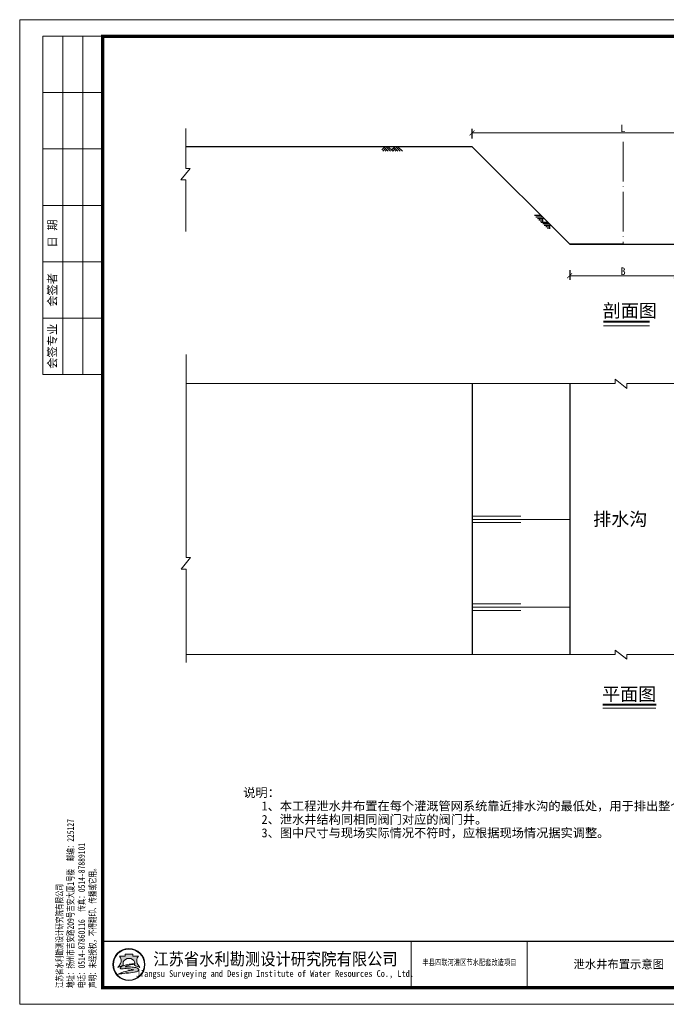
# Model space of a CAD drawing. Extents: x -27255 to 1448651, y 31034 to 8081248.
# Tile 56 of 198: x 585495 to 585690, y 3856936 to 3857233. Entities that reach past the tile are written whole.
import ezdxf
from ezdxf.enums import TextEntityAlignment as Align

# ---------------------------------------------------------------- set-up
doc = ezdxf.new("R2010")
doc.units = 0
doc.linetypes.add('ACAD_ISO04W100', pattern=[30, 24, -3, 0, -3])
doc.layers.get('0').update_dxf_attribs({"linetype": 'CONTINUOUS'})
for name, color, linetype, lineweight in [('0 中心线', 1, 'ACAD_ISO04W100', 13), ('0.09标注线', 3, 'CONTINUOUS', 9), ('0.13文字', 3, 'CONTINUOUS', 13), ('图框', 7, 'CONTINUOUS', 20), ('细实线', 3, 'CONTINUOUS', 20)]:
    doc.layers.add(name, color=color, linetype=linetype, lineweight=lineweight)
doc.styles.add('-仿宋_GB2312', font='FangSong_GB2312.ttf')
doc.styles.add('LYJFS', font='times.ttf', dxfattribs={"width": 0.7})
doc.styles.add('仿宋', font='FangSong_GB2312.ttf', dxfattribs={"width": 0.7})
doc.styles.add('宋体', font='FangSong_GB2312.ttf')
doc.dimstyles.new('副本 (2) STANDARD', dxfattribs={"dimscale": 0, "dimtxt": 2.3, "dimasz": 1.5, "dimexe": 1.25, "dimexo": 1.5, "dimgap": 0.2, "dimtad": 1, "dimdec": 1, "dimzin": 0, "dimdsep": 46, "dimtxsty": '-仿宋_GB2312', "dimblk": 'ARCHTICK', "dimcen": 0.09, "dimadec": 0, "dimazin": 0, "dimtfac": 1, "dimtdec": 1, "dimtix": 1, "dimtmove": 2, "dimatfit": 3, "dimfxl": 1.7, "dimfxlon": 1, "dimtolj": 1, "dimtzin": 0, "dimlwd": 9, "dimarcsym": 0})

# ---------------------------------------------------------------- blocks, each defined once
blk = doc.blocks.new('_ARCHTICK')
at = {"color": 0, "linetype": 'ByBlock', "const_width": 0.15}
blk.add_lwpolyline([(-0.5, -0.5), (0.5, 0.5)], dxfattribs=at)
blk = doc.blocks.new('d4trtg')
h = blk.add_hatch(color=152)
h.dxf.hatch_style = 1
h.paths.add_polyline_path([(654246.3193193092, 3899725.409078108, 1), (654149.4769673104, 3899725.409078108, 1)])
h.paths.add_polyline_path([(654244.689577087, 3899725.409078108, 1), (654151.1067095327, 3899725.409078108, 1)], flags=16)
h = blk.add_hatch(color=152)
h.dxf.hatch_style = 1
edge = h.paths.add_edge_path()
edge.add_arc((654216.7300615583, 3899701.144012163), 14.62686968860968, 43.31770961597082, 70.37003522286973)
edge.add_arc((654202.9245894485, 3899662.43781051), 55.72140833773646, 70.37003522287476, 84.52854590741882)
edge.add_arc((654197.052297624, 3899601.131590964), 117.3082280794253, 84.5285459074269, 95.17746754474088)
edge.add_arc((654198.4691254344, 3899704.113250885), 18.32576248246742, 111.7965680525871, 130.9174013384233, ccw=False)
edge.add_arc((654217.4394684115, 3899656.675769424), 69.41576698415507, 98.84274785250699, 111.79656805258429, ccw=False)
edge.add_arc((654228.1102754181, 3899588.085080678), 138.8315339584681, 95.21036804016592, 98.84274785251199, ccw=False)
edge.add_ellipse((654197.8981433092, 3899728.334977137), major_axis=(-17.7501498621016, 0), ratio=0.8776980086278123, start_angle=172.6538623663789, end_angle=176.9129867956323)
edge.add_arc((654213.8325542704, 3899624.955280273), 102.5563365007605, 88.99992913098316, 98.52267106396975)
edge.add_arc((654209.8965974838, 3899651.220285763), 75.99805588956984, 98.5226710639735, 116.8491039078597)
edge.add_arc((654181.1331357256, 3899708.041207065), 12.31168505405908, 116.8491039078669, 139.2900683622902)
edge.add_arc((654173.2830714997, 3899714.795695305), 1.955690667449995, 139.2900683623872, 263.050638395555)
edge.add_arc((654175.1158058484, 3899729.831970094), 17.10324739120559, 263.0506383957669, 272.136251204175)
edge.add_arc((654186.8001782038, 3899416.594006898), 296.3525647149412, 88.46268833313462, 92.13625120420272, ccw=False)
edge.add_arc((654193.3818121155, 3899661.833379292), 51.02489061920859, 68.07113774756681, 88.46268833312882, ccw=False)
edge.add_arc((654234.506227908, 3899496.08092722), 214.2253735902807, 95.91294384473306, 98.79521578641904)
edge.add_arc((654220.8241236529, 3899584.51078353), 124.7433113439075, 98.79521578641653, 117.8496747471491)
edge.add_arc((654806.2087627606, 3897318.850026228), 2461.597634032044, 104.7703900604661, 105.15790668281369, ccw=False)
edge.add_line((654178.6340996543, 3899699.104834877), (654170.5934602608, 3899695.844113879))
edge.add_arc((654384.3496151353, 3898723.49134639), 995.5709910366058, 100.90627282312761, 102.39834375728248, ccw=False)
edge.add_line((654195.9846486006, 3899701.080338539), (654189.8745459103, 3899699.193213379))
edge.add_arc((654166.7652083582, 3899985.305806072), 287.044347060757, 274.6177604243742, 279.6944367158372)
edge.add_arc((654207.3949546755, 3899747.472955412), 45.76599921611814, 279.694436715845, 287.6119267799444)
edge.add_arc((654216.243616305, 3899719.598572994), 16.52082853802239, 287.6119267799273, 311.5140981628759)
edge.add_arc((654225.3686800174, 3899709.289677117), 2.753471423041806, 311.5140981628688, 403.3177096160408)
edge = h.paths.add_edge_path()
edge.add_arc((654242.1391779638, 3899736.786777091), 20.67819482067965, 138.9741968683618, 204.1180883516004, ccw=False)
edge.add_line((654226.5392573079, 3899750.359920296), (654209.5567490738, 3899750.359920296))
edge.add_line((654209.5567490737, 3899750.359920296), (654209.5567490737, 3899756.23053299))
edge.add_line((654209.5567490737, 3899756.23053299), (654186.2395375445, 3899756.23053299))
edge.add_line((654186.2395375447, 3899756.23053299), (654186.2395375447, 3899750.359920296))
edge.add_line((654186.2395375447, 3899750.359920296), (654169.2570293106, 3899750.359920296))
edge.add_arc((654153.6571086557, 3899736.786777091), 20.67819482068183, -24.118088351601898, 41.0258031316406, ccw=False)
edge.add_arc((654138.2813983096, 3899743.670490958), 37.52449961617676, 314.34412131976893, 335.8819116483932, ccw=False)
edge.add_arc((654157.8406418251, 3899747.198545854), 31.08765203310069, 282.3877277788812, 290.1465811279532)
edge.add_arc((654127.1774852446, 3899830.778947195), 120.1152469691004, 290.1465811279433, 296.6495194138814)
edge.add_ellipse((654197.8981433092, 3899728.334977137), major_axis=(-17.7501498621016, 0), ratio=0.8776980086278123, start_angle=176.9129867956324, end_angle=378.37473811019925, ccw=False)
edge.add_ellipse((654197.8981433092, 3899728.334977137), major_axis=(-17.7501498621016, 0), ratio=0.8776980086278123, start_angle=172.653862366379, end_angle=176.9129867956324, ccw=False)
edge.add_ellipse((654197.8981433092, 3899728.334977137), major_axis=(-17.7501498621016, 0), ratio=0.8776980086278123, start_angle=161.6252618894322, end_angle=172.653862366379, ccw=False)
edge.add_arc((654268.6188013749, 3899830.778947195), 120.1152469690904, 243.3504805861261, 249.853418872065)
edge.add_arc((654237.9556447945, 3899747.198545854), 31.08765203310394, 249.8534188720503, 257.61227222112)
edge.add_arc((654257.5148883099, 3899743.670490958), 37.52449961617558, 204.1180883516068, 225.6558786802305, ccw=False)
at = {"lineweight": 0}
for p, q in [((653868.4004973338, 3899605.327936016), (653868.4004973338, 3902577.336202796)), ((653868.4004973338, 3902577.336202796), (658071.2404705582, 3902577.336202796)), ((658071.2404705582, 3899605.327936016), (653868.4004973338, 3899605.327936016))]:
    blk.add_line(p, q, dxfattribs=at)
for p, q in [((654118.5695433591, 3902527.302393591), (653938.4478302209, 3902527.302393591)), ((653938.4478302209, 3902527.302393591), (653938.4478302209, 3901506.612685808)), ((653998.488401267, 3902527.302393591), (653998.488401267, 3901506.612685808)), ((654058.528972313, 3902527.302393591), (654058.528972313, 3901506.612685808)), ((654118.5695433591, 3902357.187442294), (653938.4478302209, 3902357.187442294)), ((654118.5695433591, 3902187.072490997), (653938.4478302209, 3902187.072490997)), ((654118.5695433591, 3902016.9575397), (653938.4478302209, 3902016.9575397)), ((654118.5695433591, 3901846.842588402), (653938.4478302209, 3901846.842588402)), ((654118.5695433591, 3901676.727637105), (653938.4478302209, 3901676.727637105)), ((654118.5695433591, 3901506.612685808), (653938.4478302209, 3901506.612685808)), ((655049.1983945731, 3899795.456410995), (655049.1983945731, 3899655.361745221)), ((655399.4350590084, 3899795.456410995), (655399.4350590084, 3899655.361745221))]:
    blk.add_line(p, q)
at = {"lineweight": 0, "const_width": 10.0067618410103}
blk.add_lwpolyline([(654118.5695433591, 3902527.302393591), (658021.2066613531, 3902527.302393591), (658021.2066613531, 3899655.361745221), (654118.5695433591, 3899655.361745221)], close=True, dxfattribs=at)
at = {"lineweight": 0, "const_width": 4.002704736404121}
blk.add_lwpolyline([(658021.2066613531, 3899795.456410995), (654118.5695433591, 3899795.456410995)], dxfattribs=at)
at = {"color": 152}
for points in [[(654181.0529832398, 3899723.423913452, -0.02838203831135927), (654168.5479460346, 3899718.013005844, -0.03386732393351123), (654164.5097554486, 3899716.834668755, 0.09425397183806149), (654172.5302050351, 3899728.337281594, 0.2921547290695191), (654169.2570293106, 3899750.359920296), (654186.2395375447, 3899750.359920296), (654186.2395375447, 3899756.23053299), (654209.5567490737, 3899756.23053299), (654209.5567490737, 3899750.359920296), (654226.5392573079, 3899750.359920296, 0.29215472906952), (654223.2660815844, 3899728.337281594, 0.09425397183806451), (654231.2865311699, 3899716.834668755, -0.03386732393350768), (654227.2483405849, 3899718.013005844, -0.02838203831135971), (654214.7433033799, 3899723.423913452)], [(654215.6225359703, 3899727.495994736, 0.04157472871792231), (654198.6336295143, 3899726.379117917, 0.08013502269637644), (654175.5726574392, 3899719.025681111, 0.09823132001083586), (654171.8006163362, 3899716.071255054, 0.599439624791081), (654173.0464484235, 3899712.85437217, 0.03966424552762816), (654175.7533461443, 3899712.7406093, -0.01603031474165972), (654194.7507043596, 3899712.839904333, -0.08921046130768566), (654212.4373190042, 3899709.166529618, 0.01257694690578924), (654201.7504573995, 3899707.787257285, 0.08333285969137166), (654162.549863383, 3899694.805861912, -0.001690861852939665), (654178.6340996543, 3899699.104834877), (654170.5934602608, 3899695.844113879, -0.006510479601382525), (654195.9846486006, 3899701.080338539), (654189.8745459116, 3899699.193213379, 0.02215480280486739), (654215.101659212, 3899702.360502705, 0.03456031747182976), (654221.242295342, 3899703.852113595, 0.1046726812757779), (654227.1936927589, 3899707.227897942, 0.4234638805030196), (654227.3719977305, 3899711.178677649, 0.1185893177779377), (654221.6438736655, 3899714.920795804, 0.06185687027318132), (654208.2376153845, 3899717.905342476, 0.04649815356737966), (654186.4662944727, 3899717.961197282, -0.08362449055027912), (654191.6645458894, 3899721.128869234, -0.05658197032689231), (654206.7686614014, 3899725.266458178, -0.01585057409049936), (654215.5025964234, 3899726.342960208)]]:
    blk.add_lwpolyline(points, format="xyb", dxfattribs=at)
for radius in [48.42117599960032, 46.79143377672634]:
    blk.add_circle((654197.8981433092, 3899725.409078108), radius, dxfattribs=at)
blk.add_arc((654217.4394684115, 3899656.675769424), 69.41576698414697, 98.8427478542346, 111.796568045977, dxfattribs=at)
for start_param, end_param in [(2.820892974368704, 6.603884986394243), (3.013378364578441, 3.087714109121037)]:
    blk.add_ellipse((654197.8981433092, 3899728.334977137), major_axis=(-17.7501498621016, 0), ratio=0.8776980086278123, start_param=start_param, end_param=end_param, dxfattribs=at)
at = {"style": '宋体'}
for s, height, width, p in [('江苏省水利勘测设计研究院有限公司', 37.52535690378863, 0.9, (654640.1952124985, 3899742.929376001)), ('丰县四联河灌区节水配套改造项目', 18.01217131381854, 0.75, (655225.535190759, 3899732.299860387)), ('Jiangsu Surveying and Design Institute of Water Resources Co., Ltd.', 20.0135236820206, 0.8, (654638.4727689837, 3899695.522921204))]:
    blk.add_text(s, height=height, dxfattribs=dict(at, width=width)).set_placement(p, align=Align.MIDDLE)
at = {"rotation": 90}
for s, insert, char_height, attachment_point, style in [('日 期', (653968.468115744, 3901931.900064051), 25.01690460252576, 5, '宋体'), ('会签者', (653968.468115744, 3901761.785112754), 25.01690460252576, 5, '宋体'), ('会签专业', (653968.468115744, 3901591.670161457), 25.01690460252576, 5, '宋体'), ('江苏省水利勘测设计研究院有限公司\\P地址：扬州市吉安路209号吉安大厦1号楼  邮编：225127\\P电话：0514-87860116  传真：0514-87889101\\P声明：未经授权，不得翻印、传播或它用。', (654101.5093347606, 3899654.544439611), 20.0135236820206, 7, '仿宋')]:
    blk.add_mtext(s, dxfattribs=dict(at, insert=insert, char_height=char_height, attachment_point=attachment_point, style=style))

msp = doc.modelspace()

# ---------------------------------------------------------------- linework, layer by layer
at = {"color": 3, "lineweight": 13}
for p, q in [((585544.9764868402, 3857200.534869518), (585544.9764868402, 3857188.463244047)), ((585543.5071291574, 3857184.955946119), (585546.2790644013, 3857188.463244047)), ((585544.9764868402, 3857188.463244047), (585546.2790644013, 3857188.463244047)), ((585544.9764868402, 3857184.955946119), (585543.5071291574, 3857184.955946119)), ((585544.9764868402, 3857184.955946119), (585544.9764868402, 3857169.37702272)), ((585545.0598769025, 3857132.301872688), (585545.0598769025, 3857071.023360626)), ((585545.0598769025, 3857123.502912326), (585674.5508013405, 3857123.502912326)), ((585678.058099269, 3857122.033554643), (585674.5508013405, 3857124.805489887)), ((585674.5508013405, 3857123.502912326), (585674.5508013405, 3857124.805489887)), ((585678.058099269, 3857123.502912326), (585870.4967481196, 3857123.502912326)), ((585678.058099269, 3857123.502912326), (585678.058099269, 3857122.033554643)), ((585631.3432099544, 3857083.478875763), (585646.0648323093, 3857083.478875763)), ((585631.3432099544, 3857082.51140102), (585660.7864546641, 3857082.51140102)), ((585631.3432099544, 3857081.543926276), (585646.0648323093, 3857081.543926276)), ((585543.5905192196, 3857067.516062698), (585546.3624544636, 3857071.023360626)), ((585545.0598769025, 3857071.023360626), (585546.3624544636, 3857071.023360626)), ((585545.0598769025, 3857067.516062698), (585543.5905192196, 3857067.516062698)), ((585545.0598769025, 3857067.516062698), (585545.0598769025, 3857039.336043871)), ((585631.3432099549, 3857056.995497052), (585646.0648323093, 3857056.995497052)), ((585631.343209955, 3857056.028022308), (585660.7864546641, 3857056.028022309)), ((585631.343209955, 3857055.060547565), (585646.0648323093, 3857055.060547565)), ((585678.058099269, 3857040.302989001), (585674.5508013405, 3857043.074924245)), ((585674.5508013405, 3857041.772346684), (585674.5508013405, 3857043.074924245)), ((585545.0598769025, 3857041.772346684), (585674.5508013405, 3857041.772346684)), ((585678.058099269, 3857041.772346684), (585678.058099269, 3857040.302989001))]:
    msp.add_line(p, q, dxfattribs=at)
at = {"color": 7}
for p, q in [((585631.3432099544, 3857195.013963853), (585544.9764868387, 3857195.013963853)), ((585631.3432099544, 3857195.013963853), (585585.7965184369, 3857195.013963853)), ((585604.0974363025, 3857194.038621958), (585604.906114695, 3857194.823822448)), ((585604.458811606, 3857193.679342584), (585605.2558635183, 3857194.472241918)), ((585606.0579255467, 3857193.665979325), (585604.7169639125, 3857195.013963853)), ((585606.7239255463, 3857193.665979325), (585605.3829639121, 3857195.013963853)), ((585607.3899255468, 3857193.665979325), (585606.0489639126, 3857195.013963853)), ((585607.0325179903, 3857194.025258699), (585607.8411963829, 3857194.810459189)), ((585607.3938932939, 3857193.665979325), (585608.1909452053, 3857194.458878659)), ((585608.979713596, 3857193.665979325), (585607.6387519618, 3857195.013963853)), ((585609.6457135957, 3857193.665979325), (585608.3047519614, 3857195.013963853)), ((585610.3117135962, 3857193.665979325), (585608.9707519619, 3857195.013963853)), ((585660.7864546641, 3857165.570719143), (585631.3432099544, 3857195.013963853)), ((585605.1617339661, 3857193.679342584), (585605.6054888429, 3857194.120785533)), ((585608.096815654, 3857193.665979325), (585608.5405705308, 3857194.107422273)), ((585650.1297558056, 3857174.320661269), (585652.0311242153, 3857174.326871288)), ((585650.6009969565, 3857173.850036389), (585652.5023653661, 3857173.856246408)), ((585651.0722381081, 3857173.379411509), (585652.9736065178, 3857173.385621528)), ((585651.6969495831, 3857172.755517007), (585651.6949052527, 3857173.381445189)), ((585652.1943158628, 3857172.258801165), (585652.1906439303, 3857173.383064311)), ((585652.7038965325, 3857172.257652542), (585652.6865577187, 3857173.384684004)), ((585652.1971233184, 3857172.25599738), (585654.0984917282, 3857172.2622074)), ((585652.6683644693, 3857171.7853725), (585654.5697328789, 3857171.79158252)), ((585653.139605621, 3857171.314747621), (585655.0409740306, 3857171.32095764)), ((585653.7831663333, 3857170.690914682), (585653.7811220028, 3857171.316842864)), ((585654.2805326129, 3857170.194198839), (585654.2768606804, 3857171.318461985)), ((585654.7901132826, 3857170.193050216), (585654.7727744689, 3857171.320081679)), ((585660.7864546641, 3857165.570719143), (585692.9829473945, 3857165.570719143)), ((585676.8847010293, 3857165.570719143), (585660.7864546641, 3857165.570719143))]:
    msp.add_line(p, q, dxfattribs=at)
at = {"color": 7, "lineweight": 40}
for p, q in [((585684.8407764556, 3857142.116343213), (585670.9463730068, 3857142.116343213)), ((585686.9044869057, 3857026.581494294), (585670.8209213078, 3857026.581494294))]:
    msp.add_line(p, q, dxfattribs=at)
at = {"color": 7, "lineweight": 13}
for p, q in [((585684.8407764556, 3857140.974671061), (585670.9463730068, 3857140.974671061)), ((585678.058099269, 3857041.772346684), (585870.4967481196, 3857041.772346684)), ((585686.7870562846, 3857025.538112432), (585670.8209213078, 3857025.513596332))]:
    msp.add_line(p, q, dxfattribs=at)
at = {"color": 7, "lineweight": 30}
for p, q in [((585631.3432099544, 3857123.502912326), (585631.3432099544, 3857041.772346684)), ((585660.7864546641, 3857123.502912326), (585660.7864546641, 3857041.772346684))]:
    msp.add_line(p, q, dxfattribs=at)
at = {"layer": '0 中心线', "ltscale": 0.5}
msp.add_line((585676.8847010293, 3857196.518019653), (585676.8847010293, 3857165.570719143), dxfattribs=at)

# ---------------------------------------------------------------- block references
at = {"layer": '图框', "xscale": 0.09999999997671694, "yscale": 0.1000000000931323, "zscale": 0.1}
msp.add_blockref('d4trtg', (520107.9975999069, 3466975.60841306), dxfattribs=at)

# ---------------------------------------------------------------- texts
at = {"color": 7, "lineweight": 13, "style": '仿宋'}
for s, p in [('剖面图', (585670.7583944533, 3857143.532471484)), ('排水沟', (585667.8684914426, 3857080.603281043)), ('平面图', (585670.5465363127, 3857027.789381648))]:
    msp.add_text(s, height=4, dxfattribs=at).set_placement(p)
at = {"layer": '0.13文字', "linetype": 'Continuous', "lineweight": 13, "insert": (585648.3525708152, 3856949.476033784), "char_height": 2.5, "width": 66.66109248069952, "attachment_point": 1, "style": 'LYJFS'}
msp.add_mtext('{\\fFangSong_GB2312|b0|i0|c134|p49;\\W1;        泄水井布置示意图}', dxfattribs=at)
at = {"layer": '细实线', "color": 7, "insert": (585556.7895021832, 3857001.406477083), "char_height": 2.7, "width": 214.1409801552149, "attachment_point": 1, "line_spacing_factor": 0.9, "style": '-仿宋_GB2312'}
msp.add_mtext('   说明：\\P      1、本工程泄水井布置在每个灌溉管网系统靠近排水沟的最低处，用于排出整个管网中滞留水。\\P      2、泄水井结构同相同阀门对应的阀门井。\\P\\pi-190.9,l190.9,t190.9;      3、图中尺寸与现场实际情况不符时，应根据现场情况据实调整。', dxfattribs=at)

# ---------------------------------------------------------------- dimensions: what is measured, and where the dimension line sits
at = {"layer": '0.09标注线'}
for base, p1, p2, text in [((585722.4261921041, 3857199.192802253), (585631.3432099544, 3857195.013963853), (585722.4261921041, 3857195.013963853), 'L'), ((585692.9829473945, 3857156.047562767), (585660.7864546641, 3857165.570719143), (585692.9829473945, 3857165.570719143), 'B')]:
    msp.add_linear_dim(base=base, p1=p1, p2=p2, text=text, dimstyle='副本 (2) STANDARD', override={"dimscale": 1, "dimtxt": 2.3, "dimdec": 0, "dimlfac": 20}, dxfattribs=at).render()

doc.saveas('drawing.dxf')
